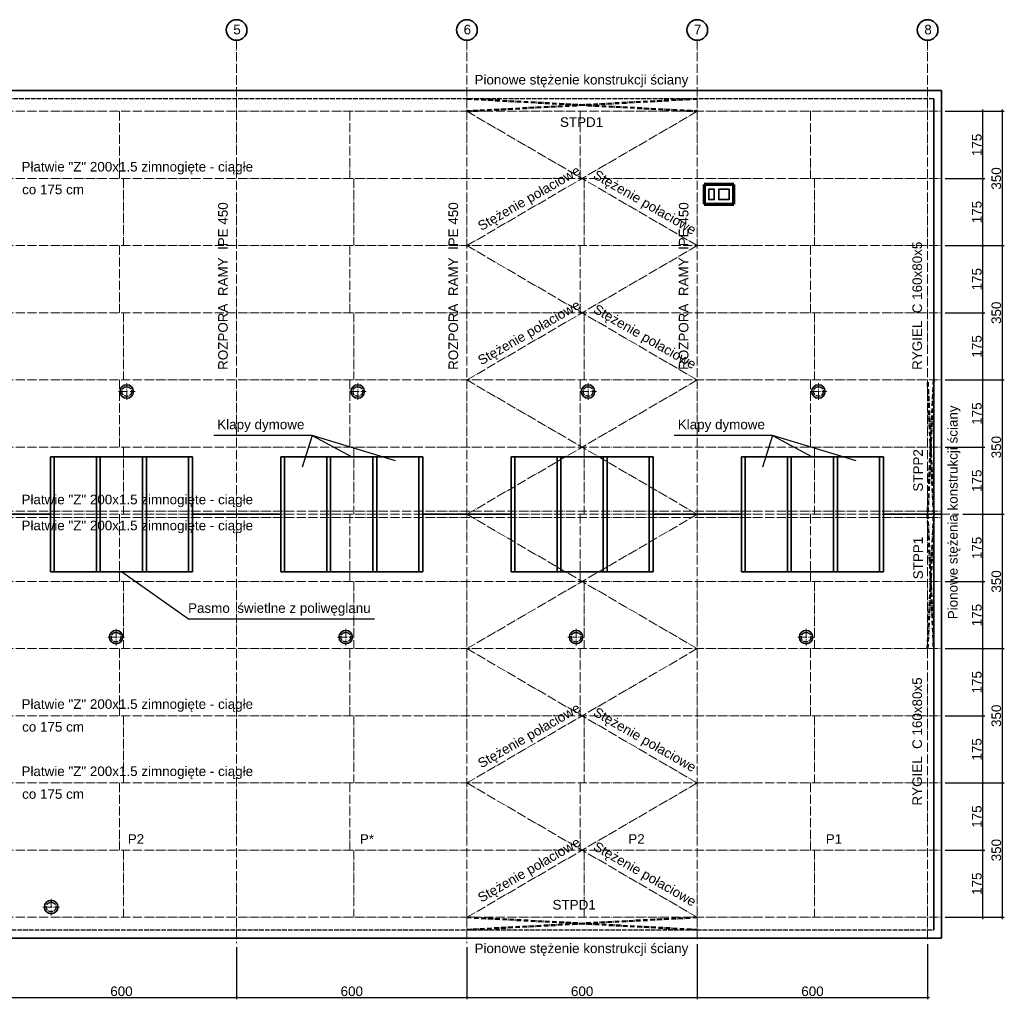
# Model space of a CAD drawing. Header units: millimetres. Extents: x 470 to 12498, y 432 to 3069.
# Tile 6 of 6: x 9934 to 12498, y 432 to 2984. Entities that reach past the tile are written whole.
import ezdxf

# ---------------------------------------------------------------- set-up
doc = ezdxf.new("R2010")
doc.units = ezdxf.units.MM
for name, pattern in [('ACAD_ISO02W100', [15, 12, -3]), ('ACAD_ISO04W100', [30.5, 24, -3, 0.5, -3]), ('ACAD_ISO10W100', [18.5, 12, -3, 0.5, -3])]:
    doc.linetypes.add(name, pattern=pattern)
for name, color, linetype, lineweight in [('krawędzie', 3, 'Continuous', 35), ('osie budynku', 9, 'ACAD_ISO04W100', 20), ('osie elem.konstr', 8, 'ACAD_ISO10W100', 50), ('przerywane', 3, 'ACAD_ISO02W100', 25), ('stolarka', 5, 'Continuous', 35), ('wymiary', 2, 'Continuous', 25), ('ściany', 4, 'Continuous', 70)]:
    doc.layers.add(name, color=color, linetype=linetype, lineweight=lineweight)
doc.layers.add('tekst', color=2, linetype='Continuous')
doc.styles.add('arial25', font='arial.ttf', dxfattribs={"height": 25})
doc.dimstyles.new('wymiar25', dxfattribs={"dimtxt": 25, "dimasz": 5, "dimexe": 5, "dimexo": 10, "dimgap": 3, "dimtad": 1, "dimdec": 1, "dimtxsty": 'arial25', "dimblk": 'ARCHTICK', "dimcen": 5, "dimdle": 5, "dimclrd": 256, "dimclre": 256, "dimclrt": 256, "dimazin": 2, "dimtfac": 1, "dimtdec": 1, "dimtmove": 1, "dimatfit": 3, "dimldrblk": 'ARCHTICK', "dimfxl": 1, "dimlwd": -1, "dimlwe": -1, "dimarcsym": 0})

# ---------------------------------------------------------------- blocks, each defined once
blk = doc.blocks.new('_ArchTick')
at = {"color": 0, "linetype": 'ByBlock', "const_width": 0.15}
blk.add_lwpolyline([(-0.5, -0.5), (0.5, 0.5)], dxfattribs=at)
blk = doc.blocks.new('*D145')
at = {"layer": 'Defpoints', "color": 0, "transparency": 16777216}
for p in [(9898.7, 570.3), (10498.7, 577.8), (10498.7, 436.7)]:
    blk.add_point(p, dxfattribs=at)
at = {"layer": 'wymiary', "transparency": 16777216}
for p, q in [((10498.7, 567.8), (10498.7, 431.7)), ((9898.7, 560.3), (9898.7, 431.7)), ((9893.7, 436.7), (10503.7, 436.7))]:
    blk.add_line(p, q, dxfattribs=at)
at = {"layer": 'wymiary', "transparency": 16777216, "xscale": 5, "yscale": 5, "zscale": 5, "rotation": 180}
blk.add_blockref('_ArchTick', (9898.7, 436.7), dxfattribs=at)
at = {"layer": 'wymiary', "transparency": 16777216, "xscale": 5, "yscale": 5, "zscale": 5}
blk.add_blockref('_ArchTick', (10498.7, 436.7), dxfattribs=at)
at = {"layer": 'wymiary', "transparency": 16777216, "insert": (10198.7, 452.4), "char_height": 25, "attachment_point": 5, "style": 'arial25'}
blk.add_mtext('600', dxfattribs=at)
blk = doc.blocks.new('*D146')
at = {"layer": 'Defpoints', "color": 0, "transparency": 16777216}
for p in [(10498.7, 577.8), (11098.7, 577.8), (11098.7, 436.7)]:
    blk.add_point(p, dxfattribs=at)
at = {"layer": 'wymiary', "transparency": 16777216}
for p, q in [((10498.7, 567.8), (10498.7, 431.7)), ((11098.7, 567.8), (11098.7, 431.7)), ((10493.7, 436.7), (11103.7, 436.7))]:
    blk.add_line(p, q, dxfattribs=at)
at = {"layer": 'wymiary', "transparency": 16777216, "xscale": 5, "yscale": 5, "zscale": 5, "rotation": 180}
blk.add_blockref('_ArchTick', (10498.7, 436.7), dxfattribs=at)
at = {"layer": 'wymiary', "transparency": 16777216, "xscale": 5, "yscale": 5, "zscale": 5}
blk.add_blockref('_ArchTick', (11098.7, 436.7), dxfattribs=at)
at = {"layer": 'wymiary', "transparency": 16777216, "insert": (10798.7, 452.4), "char_height": 25, "attachment_point": 5, "style": 'arial25'}
blk.add_mtext('600', dxfattribs=at)
blk = doc.blocks.new('*D147')
at = {"layer": 'Defpoints', "color": 0, "transparency": 16777216}
for p in [(11098.7, 577.8), (11698.7, 585.3), (11698.7, 436.7)]:
    blk.add_point(p, dxfattribs=at)
at = {"layer": 'wymiary', "transparency": 16777216}
for p, q in [((11098.7, 567.8), (11098.7, 431.7)), ((11698.7, 575.3), (11698.7, 431.7)), ((11093.7, 436.7), (11703.7, 436.7))]:
    blk.add_line(p, q, dxfattribs=at)
at = {"layer": 'wymiary', "transparency": 16777216, "xscale": 5, "yscale": 5, "zscale": 5, "rotation": 180}
blk.add_blockref('_ArchTick', (11098.7, 436.7), dxfattribs=at)
at = {"layer": 'wymiary', "transparency": 16777216, "xscale": 5, "yscale": 5, "zscale": 5}
blk.add_blockref('_ArchTick', (11698.7, 436.7), dxfattribs=at)
at = {"layer": 'wymiary', "transparency": 16777216, "insert": (11398.7, 452.4), "char_height": 25, "attachment_point": 5, "style": 'arial25'}
blk.add_mtext('600', dxfattribs=at)
blk = doc.blocks.new('*D148')
at = {"layer": 'Defpoints', "color": 0, "transparency": 16777216}
for p in [(11698.7, 585.3), (12298.7, 585.3), (12298.7, 436.7)]:
    blk.add_point(p, dxfattribs=at)
at = {"layer": 'wymiary', "transparency": 16777216}
for p, q in [((11698.7, 575.3), (11698.7, 431.7)), ((12298.7, 575.3), (12298.7, 431.7)), ((11693.7, 436.7), (12303.7, 436.7))]:
    blk.add_line(p, q, dxfattribs=at)
at = {"layer": 'wymiary', "transparency": 16777216, "xscale": 5, "yscale": 5, "zscale": 5, "rotation": 180}
blk.add_blockref('_ArchTick', (11698.7, 436.7), dxfattribs=at)
at = {"layer": 'wymiary', "transparency": 16777216, "xscale": 5, "yscale": 5, "zscale": 5}
blk.add_blockref('_ArchTick', (12298.7, 436.7), dxfattribs=at)
at = {"layer": 'wymiary', "transparency": 16777216, "insert": (11998.7, 452.4), "char_height": 25, "attachment_point": 5, "style": 'arial25'}
blk.add_mtext('600', dxfattribs=at)
blk = doc.blocks.new('*D149')
at = {"layer": 'Defpoints', "color": 0, "transparency": 16777216}
for p in [(12334.7, 820.3), (12442.8, 820.3), (12334.7, 645.3)]:
    blk.add_point(p, dxfattribs=at)
at = {"layer": 'wymiary', "transparency": 16777216}
for p, q in [((12442.8, 640.3), (12442.8, 825.3)), ((12344.7, 820.3), (12447.8, 820.3)), ((12344.7, 645.3), (12447.8, 645.3))]:
    blk.add_line(p, q, dxfattribs=at)
at = {"layer": 'wymiary', "transparency": 16777216, "xscale": 5, "yscale": 5, "zscale": 5}
for p, rotation in [((12442.8, 820.3), 90), ((12442.8, 645.3), 270)]:
    blk.add_blockref('_ArchTick', p, dxfattribs=dict(at, rotation=rotation))
at = {"layer": 'wymiary', "transparency": 16777216, "insert": (12427, 732.8), "char_height": 25, "attachment_point": 5, "rotation": 90, "style": 'arial25'}
blk.add_mtext('175', dxfattribs=at)
blk = doc.blocks.new('*D150')
at = {"layer": 'Defpoints', "color": 0, "transparency": 16777216}
for p in [(12334.7, 995.3), (12442.8, 995.3), (12334.7, 820.3)]:
    blk.add_point(p, dxfattribs=at)
at = {"layer": 'wymiary', "transparency": 16777216}
for p, q in [((12442.8, 815.3), (12442.8, 1000.3)), ((12344.7, 995.3), (12447.8, 995.3)), ((12344.7, 820.3), (12447.8, 820.3))]:
    blk.add_line(p, q, dxfattribs=at)
at = {"layer": 'wymiary', "transparency": 16777216, "xscale": 5, "yscale": 5, "zscale": 5}
for p, rotation in [((12442.8, 995.3), 90), ((12442.8, 820.3), 270)]:
    blk.add_blockref('_ArchTick', p, dxfattribs=dict(at, rotation=rotation))
at = {"layer": 'wymiary', "transparency": 16777216, "insert": (12427, 907.8), "char_height": 25, "attachment_point": 5, "rotation": 90, "style": 'arial25'}
blk.add_mtext('175', dxfattribs=at)
blk = doc.blocks.new('*D151')
at = {"layer": 'Defpoints', "color": 0, "transparency": 16777216}
for p in [(12334.7, 1170.3), (12442.8, 1170.3), (12334.7, 995.3)]:
    blk.add_point(p, dxfattribs=at)
at = {"layer": 'wymiary', "transparency": 16777216}
for p, q in [((12344.7, 1170.3), (12447.8, 1170.3)), ((12442.8, 990.3), (12442.8, 1175.3)), ((12344.7, 995.3), (12447.8, 995.3))]:
    blk.add_line(p, q, dxfattribs=at)
at = {"layer": 'wymiary', "transparency": 16777216, "xscale": 5, "yscale": 5, "zscale": 5}
for p, rotation in [((12442.8, 1170.3), 90), ((12442.8, 995.3), 270)]:
    blk.add_blockref('_ArchTick', p, dxfattribs=dict(at, rotation=rotation))
at = {"layer": 'wymiary', "transparency": 16777216, "insert": (12427, 1082.8), "char_height": 25, "attachment_point": 5, "rotation": 90, "style": 'arial25'}
blk.add_mtext('175', dxfattribs=at)
blk = doc.blocks.new('*D152')
at = {"layer": 'Defpoints', "color": 0, "transparency": 16777216}
for p in [(12334.7, 1345.3), (12442.8, 1345.3), (12334.7, 1170.3)]:
    blk.add_point(p, dxfattribs=at)
at = {"layer": 'wymiary', "transparency": 16777216}
for p, q in [((12344.7, 1345.3), (12447.8, 1345.3)), ((12442.8, 1165.3), (12442.8, 1350.3)), ((12344.7, 1170.3), (12447.8, 1170.3))]:
    blk.add_line(p, q, dxfattribs=at)
at = {"layer": 'wymiary', "transparency": 16777216, "xscale": 5, "yscale": 5, "zscale": 5}
for p, rotation in [((12442.8, 1345.3), 90), ((12442.8, 1170.3), 270)]:
    blk.add_blockref('_ArchTick', p, dxfattribs=dict(at, rotation=rotation))
at = {"layer": 'wymiary', "transparency": 16777216, "insert": (12427, 1257.8), "char_height": 25, "attachment_point": 5, "rotation": 90, "style": 'arial25'}
blk.add_mtext('175', dxfattribs=at)
blk = doc.blocks.new('*D153')
at = {"layer": 'Defpoints', "color": 0, "transparency": 16777216}
for p in [(12334.7, 1520.3), (12442.8, 1520.3), (12334.7, 1345.3)]:
    blk.add_point(p, dxfattribs=at)
at = {"layer": 'wymiary', "transparency": 16777216}
for p, q in [((12344.7, 1520.3), (12447.8, 1520.3)), ((12442.8, 1340.3), (12442.8, 1525.3)), ((12344.7, 1345.3), (12447.8, 1345.3))]:
    blk.add_line(p, q, dxfattribs=at)
at = {"layer": 'wymiary', "transparency": 16777216, "xscale": 5, "yscale": 5, "zscale": 5}
for p, rotation in [((12442.8, 1520.3), 90), ((12442.8, 1345.3), 270)]:
    blk.add_blockref('_ArchTick', p, dxfattribs=dict(at, rotation=rotation))
at = {"layer": 'wymiary', "transparency": 16777216, "insert": (12427, 1432.8), "char_height": 25, "attachment_point": 5, "rotation": 90, "style": 'arial25'}
blk.add_mtext('175', dxfattribs=at)
blk = doc.blocks.new('*D154')
at = {"layer": 'Defpoints', "color": 0, "transparency": 16777216}
for p in [(12380, 1695.3), (12442.8, 1695.3), (12334.7, 1520.3)]:
    blk.add_point(p, dxfattribs=at)
at = {"layer": 'wymiary', "transparency": 16777216}
for p, q in [((12390, 1695.3), (12447.8, 1695.3)), ((12442.8, 1515.3), (12442.8, 1700.3)), ((12344.7, 1520.3), (12447.8, 1520.3))]:
    blk.add_line(p, q, dxfattribs=at)
at = {"layer": 'wymiary', "transparency": 16777216, "xscale": 5, "yscale": 5, "zscale": 5}
for p, rotation in [((12442.8, 1695.3), 90), ((12442.8, 1520.3), 270)]:
    blk.add_blockref('_ArchTick', p, dxfattribs=dict(at, rotation=rotation))
at = {"layer": 'wymiary', "transparency": 16777216, "insert": (12427, 1607.8), "char_height": 25, "attachment_point": 5, "rotation": 90, "style": 'arial25'}
blk.add_mtext('175', dxfattribs=at)
blk = doc.blocks.new('*D155')
at = {"layer": 'Defpoints', "color": 0, "transparency": 16777216}
for p in [(12334.7, 1870.3), (12442.8, 1870.3), (12380, 1695.3)]:
    blk.add_point(p, dxfattribs=at)
at = {"layer": 'wymiary', "transparency": 16777216}
for p, q in [((12442.8, 1690.3), (12442.8, 1875.3)), ((12344.7, 1870.3), (12447.8, 1870.3)), ((12390, 1695.3), (12447.8, 1695.3))]:
    blk.add_line(p, q, dxfattribs=at)
at = {"layer": 'wymiary', "transparency": 16777216, "xscale": 5, "yscale": 5, "zscale": 5}
for p, rotation in [((12442.8, 1870.3), 90), ((12442.8, 1695.3), 270)]:
    blk.add_blockref('_ArchTick', p, dxfattribs=dict(at, rotation=rotation))
at = {"layer": 'wymiary', "transparency": 16777216, "insert": (12427, 1782.8), "char_height": 25, "attachment_point": 5, "rotation": 90, "style": 'arial25'}
blk.add_mtext('175', dxfattribs=at)
blk = doc.blocks.new('*D156')
at = {"layer": 'Defpoints', "color": 0, "transparency": 16777216}
for p in [(12334.7, 2045.3), (12442.8, 2045.3), (12334.7, 1870.3)]:
    blk.add_point(p, dxfattribs=at)
at = {"layer": 'wymiary', "transparency": 16777216}
for p, q in [((12344.7, 2045.3), (12447.8, 2045.3)), ((12442.8, 1865.3), (12442.8, 2050.3)), ((12344.7, 1870.3), (12447.8, 1870.3))]:
    blk.add_line(p, q, dxfattribs=at)
at = {"layer": 'wymiary', "transparency": 16777216, "xscale": 5, "yscale": 5, "zscale": 5}
for p, rotation in [((12442.8, 2045.3), 90), ((12442.8, 1870.3), 270)]:
    blk.add_blockref('_ArchTick', p, dxfattribs=dict(at, rotation=rotation))
at = {"layer": 'wymiary', "transparency": 16777216, "insert": (12427, 1957.8), "char_height": 25, "attachment_point": 5, "rotation": 90, "style": 'arial25'}
blk.add_mtext('175', dxfattribs=at)
blk = doc.blocks.new('*D157')
at = {"layer": 'Defpoints', "color": 0, "transparency": 16777216}
for p in [(12334.7, 2220.3), (12442.8, 2220.3), (12334.7, 2045.3)]:
    blk.add_point(p, dxfattribs=at)
at = {"layer": 'wymiary', "transparency": 16777216}
for p, q in [((12344.7, 2220.3), (12447.8, 2220.3)), ((12442.8, 2040.3), (12442.8, 2225.3)), ((12344.7, 2045.3), (12447.8, 2045.3))]:
    blk.add_line(p, q, dxfattribs=at)
at = {"layer": 'wymiary', "transparency": 16777216, "xscale": 5, "yscale": 5, "zscale": 5}
for p, rotation in [((12442.8, 2220.3), 90), ((12442.8, 2045.3), 270)]:
    blk.add_blockref('_ArchTick', p, dxfattribs=dict(at, rotation=rotation))
at = {"layer": 'wymiary', "transparency": 16777216, "insert": (12427, 2132.8), "char_height": 25, "attachment_point": 5, "rotation": 90, "style": 'arial25'}
blk.add_mtext('175', dxfattribs=at)
blk = doc.blocks.new('*D158')
at = {"layer": 'Defpoints', "color": 0, "transparency": 16777216}
for p in [(12334.7, 2395.3), (12442.8, 2395.3), (12334.7, 2220.3)]:
    blk.add_point(p, dxfattribs=at)
at = {"layer": 'wymiary', "transparency": 16777216}
for p, q in [((12344.7, 2395.3), (12447.8, 2395.3)), ((12442.8, 2215.3), (12442.8, 2400.3)), ((12344.7, 2220.3), (12447.8, 2220.3))]:
    blk.add_line(p, q, dxfattribs=at)
at = {"layer": 'wymiary', "transparency": 16777216, "xscale": 5, "yscale": 5, "zscale": 5}
for p, rotation in [((12442.8, 2395.3), 90), ((12442.8, 2220.3), 270)]:
    blk.add_blockref('_ArchTick', p, dxfattribs=dict(at, rotation=rotation))
at = {"layer": 'wymiary', "transparency": 16777216, "insert": (12427, 2307.8), "char_height": 25, "attachment_point": 5, "rotation": 90, "style": 'arial25'}
blk.add_mtext('175', dxfattribs=at)
blk = doc.blocks.new('*D159')
at = {"layer": 'Defpoints', "color": 0, "transparency": 16777216}
for p in [(12334.7, 2570.3), (12442.8, 2570.3), (12334.7, 2395.3)]:
    blk.add_point(p, dxfattribs=at)
at = {"layer": 'wymiary', "transparency": 16777216}
for p, q in [((12344.7, 2570.3), (12447.8, 2570.3)), ((12442.8, 2390.3), (12442.8, 2575.3)), ((12344.7, 2395.3), (12447.8, 2395.3))]:
    blk.add_line(p, q, dxfattribs=at)
at = {"layer": 'wymiary', "transparency": 16777216, "xscale": 5, "yscale": 5, "zscale": 5}
for p, rotation in [((12442.8, 2570.3), 90), ((12442.8, 2395.3), 270)]:
    blk.add_blockref('_ArchTick', p, dxfattribs=dict(at, rotation=rotation))
at = {"layer": 'wymiary', "transparency": 16777216, "insert": (12427, 2482.8), "char_height": 25, "attachment_point": 5, "rotation": 90, "style": 'arial25'}
blk.add_mtext('175', dxfattribs=at)
blk = doc.blocks.new('*D160')
at = {"layer": 'Defpoints', "color": 0, "transparency": 16777216}
for p in [(12334.7, 2745.3), (12442.8, 2745.3), (12334.7, 2570.3)]:
    blk.add_point(p, dxfattribs=at)
at = {"layer": 'wymiary', "transparency": 16777216}
for p, q in [((12344.7, 2745.3), (12447.8, 2745.3)), ((12442.8, 2565.3), (12442.8, 2750.3)), ((12344.7, 2570.3), (12447.8, 2570.3))]:
    blk.add_line(p, q, dxfattribs=at)
at = {"layer": 'wymiary', "transparency": 16777216, "xscale": 5, "yscale": 5, "zscale": 5}
for p, rotation in [((12442.8, 2745.3), 90), ((12442.8, 2570.3), 270)]:
    blk.add_blockref('_ArchTick', p, dxfattribs=dict(at, rotation=rotation))
at = {"layer": 'wymiary', "transparency": 16777216, "insert": (12427, 2657.8), "char_height": 25, "attachment_point": 5, "rotation": 90, "style": 'arial25'}
blk.add_mtext('175', dxfattribs=at)
blk = doc.blocks.new('*D161')
at = {"layer": 'Defpoints', "color": 0, "transparency": 16777216}
for p in [(12334.7, 995.3), (12493.4, 995.3), (12334.7, 645.3)]:
    blk.add_point(p, dxfattribs=at)
at = {"layer": 'wymiary', "transparency": 16777216}
for p, q in [((12493.4, 640.3), (12493.4, 1000.3)), ((12344.7, 995.3), (12498.4, 995.3)), ((12344.7, 645.3), (12498.4, 645.3))]:
    blk.add_line(p, q, dxfattribs=at)
at = {"layer": 'wymiary', "transparency": 16777216, "xscale": 5, "yscale": 5, "zscale": 5}
for p, rotation in [((12493.4, 995.3), 90), ((12493.4, 645.3), 270)]:
    blk.add_blockref('_ArchTick', p, dxfattribs=dict(at, rotation=rotation))
at = {"layer": 'wymiary', "transparency": 16777216, "insert": (12477.7, 820.3), "char_height": 25, "attachment_point": 5, "rotation": 90, "style": 'arial25'}
blk.add_mtext('350', dxfattribs=at)
blk = doc.blocks.new('*D162')
at = {"layer": 'Defpoints', "color": 0, "transparency": 16777216}
for p in [(12344.7, 1345.3), (12493.4, 1345.3), (12334.7, 995.3)]:
    blk.add_point(p, dxfattribs=at)
at = {"layer": 'wymiary', "transparency": 16777216}
for p, q in [((12354.7, 1345.3), (12498.4, 1345.3)), ((12493.4, 990.3), (12493.4, 1350.3)), ((12344.7, 995.3), (12498.4, 995.3))]:
    blk.add_line(p, q, dxfattribs=at)
at = {"layer": 'wymiary', "transparency": 16777216, "xscale": 5, "yscale": 5, "zscale": 5}
for p, rotation in [((12493.4, 1345.3), 90), ((12493.4, 995.3), 270)]:
    blk.add_blockref('_ArchTick', p, dxfattribs=dict(at, rotation=rotation))
at = {"layer": 'wymiary', "transparency": 16777216, "insert": (12477.7, 1170.3), "char_height": 25, "attachment_point": 5, "rotation": 90, "style": 'arial25'}
blk.add_mtext('350', dxfattribs=at)
blk = doc.blocks.new('*D141')
at = {"layer": 'Defpoints', "color": 0, "transparency": 16777216}
for p in [(12380, 1695.3), (12493.4, 1695.3), (12344.7, 1345.3)]:
    blk.add_point(p, dxfattribs=at)
at = {"layer": 'wymiary', "transparency": 16777216}
for p, q in [((12390, 1695.3), (12498.4, 1695.3)), ((12493.4, 1340.3), (12493.4, 1700.3)), ((12354.7, 1345.3), (12498.4, 1345.3))]:
    blk.add_line(p, q, dxfattribs=at)
at = {"layer": 'wymiary', "transparency": 16777216, "xscale": 5, "yscale": 5, "zscale": 5}
for p, rotation in [((12493.4, 1695.3), 90), ((12493.4, 1345.3), 270)]:
    blk.add_blockref('_ArchTick', p, dxfattribs=dict(at, rotation=rotation))
at = {"layer": 'wymiary', "transparency": 16777216, "insert": (12477.7, 1520.3), "char_height": 25, "attachment_point": 5, "rotation": 90, "style": 'arial25'}
blk.add_mtext('350', dxfattribs=at)
blk = doc.blocks.new('*D163')
at = {"layer": 'Defpoints', "color": 0, "transparency": 16777216}
for p in [(12334.7, 2045.3), (12493.4, 2045.3), (12380, 1695.3)]:
    blk.add_point(p, dxfattribs=at)
at = {"layer": 'wymiary', "transparency": 16777216}
for p, q in [((12344.7, 2045.3), (12498.4, 2045.3)), ((12493.4, 1690.3), (12493.4, 2050.3)), ((12390, 1695.3), (12498.4, 1695.3))]:
    blk.add_line(p, q, dxfattribs=at)
at = {"layer": 'wymiary', "transparency": 16777216, "xscale": 5, "yscale": 5, "zscale": 5}
for p, rotation in [((12493.4, 2045.3), 90), ((12493.4, 1695.3), 270)]:
    blk.add_blockref('_ArchTick', p, dxfattribs=dict(at, rotation=rotation))
at = {"layer": 'wymiary', "transparency": 16777216, "insert": (12477.7, 1870.3), "char_height": 25, "attachment_point": 5, "rotation": 90, "style": 'arial25'}
blk.add_mtext('350', dxfattribs=at)
blk = doc.blocks.new('*D164')
at = {"layer": 'Defpoints', "color": 0, "transparency": 16777216}
for p in [(12334.7, 2395.3), (12493.4, 2395.3), (12334.7, 2045.3)]:
    blk.add_point(p, dxfattribs=at)
at = {"layer": 'wymiary', "transparency": 16777216}
for p, q in [((12344.7, 2395.3), (12498.4, 2395.3)), ((12493.4, 2040.3), (12493.4, 2400.3)), ((12344.7, 2045.3), (12498.4, 2045.3))]:
    blk.add_line(p, q, dxfattribs=at)
at = {"layer": 'wymiary', "transparency": 16777216, "xscale": 5, "yscale": 5, "zscale": 5}
for p, rotation in [((12493.4, 2395.3), 90), ((12493.4, 2045.3), 270)]:
    blk.add_blockref('_ArchTick', p, dxfattribs=dict(at, rotation=rotation))
at = {"layer": 'wymiary', "transparency": 16777216, "insert": (12477.7, 2220.3), "char_height": 25, "attachment_point": 5, "rotation": 90, "style": 'arial25'}
blk.add_mtext('350', dxfattribs=at)
blk = doc.blocks.new('*D165')
at = {"layer": 'Defpoints', "color": 0, "transparency": 16777216}
for p in [(12334.7, 2745.3), (12493.4, 2745.3), (12334.7, 2395.3)]:
    blk.add_point(p, dxfattribs=at)
at = {"layer": 'wymiary', "transparency": 16777216}
for p, q in [((12344.7, 2745.3), (12498.4, 2745.3)), ((12493.4, 2390.3), (12493.4, 2750.3)), ((12344.7, 2395.3), (12498.4, 2395.3))]:
    blk.add_line(p, q, dxfattribs=at)
at = {"layer": 'wymiary', "transparency": 16777216, "xscale": 5, "yscale": 5, "zscale": 5}
for p, rotation in [((12493.4, 2745.3), 90), ((12493.4, 2395.3), 270)]:
    blk.add_blockref('_ArchTick', p, dxfattribs=dict(at, rotation=rotation))
at = {"layer": 'wymiary', "transparency": 16777216, "insert": (12477.7, 2570.3), "char_height": 25, "attachment_point": 5, "rotation": 90, "style": 'arial25'}
blk.add_mtext('350', dxfattribs=at)

msp = doc.modelspace()

# ---------------------------------------------------------------- linework, layer by layer
at = {"layer": 'krawędzie'}
for p, q in [((8062.65, 2799.79), (12334.65, 2799.79)), ((12334.65, 590.79), (12334.65, 2799.79)), ((12314.65, 612.79), (12314.65, 2777.79)), ((10013.65, 1545.29), (10013.65, 1845.29)), ((10013.65, 1845.29), (10383.65, 1845.29)), ((10023.65, 1545.29), (10023.65, 1845.29)), ((10133.65, 1545.29), (10133.65, 1845.29)), ((10143.65, 1545.29), (10143.65, 1845.29)), ((10253.65, 1545.29), (10253.65, 1845.29)), ((10263.65, 1545.29), (10263.65, 1845.29)), ((10373.65, 1545.29), (10373.65, 1845.29)), ((10383.65, 1545.29), (10383.65, 1845.29)), ((10613.65, 1545.29), (10613.65, 1845.29)), ((10613.65, 1845.29), (10983.65, 1845.29)), ((10623.65, 1545.29), (10623.65, 1845.29)), ((10733.65, 1545.29), (10733.65, 1845.29)), ((10743.65, 1545.29), (10743.65, 1845.29)), ((10853.65, 1545.29), (10853.65, 1845.29)), ((10863.65, 1545.29), (10863.65, 1845.29)), ((10973.65, 1545.29), (10973.65, 1845.29)), ((10983.65, 1545.29), (10983.65, 1845.29)), ((11213.65, 1545.29), (11213.65, 1845.29)), ((11213.65, 1845.29), (11583.65, 1845.29)), ((11223.65, 1545.29), (11223.65, 1845.29)), ((11333.65, 1545.29), (11333.65, 1845.29)), ((11343.65, 1545.29), (11343.65, 1845.29)), ((11453.65, 1545.29), (11453.65, 1845.29)), ((11463.65, 1545.29), (11463.65, 1845.29)), ((11573.65, 1545.29), (11573.65, 1845.29)), ((11583.65, 1545.29), (11583.65, 1845.29)), ((11813.65, 1545.29), (11813.65, 1845.29)), ((11813.65, 1845.29), (12183.65, 1845.29)), ((11823.65, 1545.29), (11823.65, 1845.29)), ((11933.65, 1545.29), (11933.65, 1845.29)), ((11943.65, 1545.29), (11943.65, 1845.29)), ((12053.65, 1545.29), (12053.65, 1845.29)), ((12063.65, 1545.29), (12063.65, 1845.29)), ((12173.65, 1545.29), (12173.65, 1845.29)), ((12183.65, 1545.29), (12183.65, 1845.29)), ((9783.65, 1695.29), (10013.65, 1695.29)), ((10383.65, 1695.29), (10613.65, 1695.29)), ((10983.65, 1695.29), (11213.65, 1695.29)), ((11583.65, 1695.29), (11813.65, 1695.29)), ((12183.65, 1695.29), (12334.65, 1695.29)), ((10013.65, 1545.29), (10383.65, 1545.29)), ((10613.65, 1545.29), (10983.65, 1545.29)), ((11213.65, 1545.29), (11583.65, 1545.29)), ((11813.65, 1545.29), (12183.65, 1545.29)), ((8062.65, 590.79), (12334.65, 590.79))]:
    msp.add_line(p, q, dxfattribs=at)
for points in [[(11728.65, 2542.29), (11728.65, 2515.29), (11742.65, 2515.29), (11742.65, 2542.29)], [(11754.65, 2542.29), (11754.65, 2515.29), (11781.65, 2515.29), (11781.65, 2542.29)]]:
    msp.add_lwpolyline(points, close=True, dxfattribs=at)
for centre in [(10212.45, 2015.29), (10814.31, 2015.29), (11414.21, 2015.29), (12014.31, 2015.29), (10184.82, 1375.29), (10782.98, 1375.29), (11382.98, 1375.29), (11982.06, 1375.29), (10015.61, 672.04)]:
    msp.add_circle(centre, 17.5, dxfattribs=at)
at = {"layer": 'osie budynku'}
for p, q in [((10498.65, 2930.29), (10498.65, 577.79)), ((11098.65, 2930.29), (11098.65, 577.79)), ((11698.65, 2930.29), (11698.65, 585.29)), ((12298.65, 2930.29), (12298.65, 585.29)), ((8062.65, 2745.29), (12334.65, 2745.29)), ((10193.65, 2745.29), (10193.65, 2570.29)), ((10793.65, 2745.29), (10793.65, 2570.29)), ((11698.65, 2395.29), (11098.65, 2745.29)), ((11098.65, 2395.29), (11698.65, 2745.29)), ((11393.65, 2745.29), (11393.65, 2570.29)), ((11993.65, 2745.29), (11993.65, 2570.29)), ((8062.65, 2570.29), (12334.65, 2570.29)), ((10203.65, 2570.29), (10203.65, 2395.29)), ((10803.65, 2570.29), (10803.65, 2395.29)), ((11403.65, 2570.29), (11403.65, 2395.29)), ((12003.65, 2570.29), (12003.65, 2395.29)), ((8062.65, 2395.29), (12334.65, 2395.29)), ((10193.65, 2395.29), (10193.65, 2220.29)), ((10793.65, 2395.29), (10793.65, 2220.29)), ((11098.65, 2045.29), (11698.65, 2395.29)), ((11098.65, 2395.29), (11698.65, 2045.29)), ((11393.65, 2395.29), (11393.65, 2220.29)), ((11993.65, 2395.29), (11993.65, 2220.29)), ((8062.65, 2220.29), (12334.65, 2220.29)), ((10203.65, 2220.29), (10203.65, 2045.29)), ((10803.65, 2220.29), (10803.65, 2045.29)), ((11403.65, 2220.29), (11403.65, 2045.29)), ((12003.65, 2220.29), (12003.65, 2045.29)), ((8062.65, 2045.29), (12334.65, 2045.29)), ((10193.65, 2045.29), (10193.65, 1870.29)), ((10212.45, 1993.67), (10212.45, 2036.9)), ((10793.65, 2045.29), (10793.65, 1870.29)), ((10814.31, 1993.67), (10814.31, 2036.9)), ((11698.65, 1695.29), (11098.65, 2045.29)), ((11098.65, 1695.29), (11698.65, 2045.29)), ((11393.65, 2045.29), (11393.65, 1870.29)), ((11414.21, 1993.67), (11414.21, 2036.9)), ((11993.65, 2045.29), (11993.65, 1870.29)), ((12014.31, 1993.67), (12014.31, 2036.9)), ((10190.83, 2015.29), (10234.06, 2015.29)), ((10792.69, 2015.29), (10835.92, 2015.29)), ((11392.59, 2015.29), (11435.82, 2015.29)), ((11992.69, 2015.29), (12035.92, 2015.29)), ((8062.65, 1870.29), (12334.65, 1870.29)), ((10203.65, 1870.29), (10203.65, 1695.29)), ((10803.65, 1870.29), (10803.65, 1695.29)), ((11403.65, 1870.29), (11403.65, 1695.29)), ((12003.65, 1870.29), (12003.65, 1695.29)), ((8062.65, 1703.29), (12334.65, 1703.29)), ((8062.65, 1695.29), (12379.97, 1695.29)), ((10193.65, 1695.29), (10193.65, 1520.29)), ((10793.65, 1695.29), (10793.65, 1520.29)), ((11698.65, 1695.29), (11098.65, 1345.29)), ((11098.65, 1695.29), (11698.65, 1345.29)), ((11393.65, 1695.29), (11393.65, 1520.29)), ((11993.65, 1695.29), (11993.65, 1520.29)), ((8062.65, 1687.29), (12334.65, 1687.29)), ((8062.65, 1520.29), (12334.65, 1520.29)), ((10203.65, 1520.29), (10203.65, 1345.29)), ((10803.65, 1520.29), (10803.65, 1345.29)), ((11403.65, 1520.29), (11403.65, 1345.29)), ((12003.65, 1520.29), (12003.65, 1345.29)), ((10184.82, 1396.9), (10184.82, 1353.67)), ((10782.98, 1396.9), (10782.98, 1353.67)), ((11382.98, 1396.9), (11382.98, 1353.67)), ((11982.06, 1396.9), (11982.06, 1353.67)), ((10163.21, 1375.29), (10206.44, 1375.29)), ((10761.36, 1375.29), (10804.59, 1375.29)), ((11361.36, 1375.29), (11404.59, 1375.29)), ((11960.44, 1375.29), (12003.67, 1375.29)), ((8062.65, 1345.29), (12334.65, 1345.29)), ((10193.65, 1345.29), (10193.65, 1170.29)), ((10793.65, 1345.29), (10793.65, 1170.29)), ((11698.65, 1345.29), (11098.65, 995.29)), ((11098.65, 1345.29), (11698.65, 995.29)), ((11393.65, 1345.29), (11393.65, 1170.29)), ((11993.65, 1345.29), (11993.65, 1170.29)), ((8062.65, 1170.29), (12334.65, 1170.29)), ((10203.65, 1170.29), (10203.65, 995.29)), ((10803.65, 1170.29), (10803.65, 995.29)), ((11403.65, 1170.29), (11403.65, 995.29)), ((12003.65, 1170.29), (12003.65, 995.29)), ((8062.65, 995.29), (12334.65, 995.29)), ((10193.65, 995.29), (10193.65, 820.29)), ((10793.65, 995.29), (10793.65, 820.29)), ((11098.65, 645.29), (11698.65, 995.29)), ((11098.65, 995.29), (11698.65, 645.29)), ((11393.65, 995.29), (11393.65, 820.29)), ((11993.65, 995.29), (11993.65, 820.29)), ((8062.65, 820.29), (12334.65, 820.29)), ((10203.65, 820.29), (10203.65, 645.29)), ((10803.65, 820.29), (10803.65, 645.29)), ((11403.65, 820.29), (11403.65, 645.29)), ((12003.65, 820.29), (12003.65, 645.29)), ((10015.61, 693.65), (10015.61, 650.42)), ((9994, 672.04), (10037.23, 672.04)), ((8062.65, 645.29), (12334.65, 645.29))]:
    msp.add_line(p, q, dxfattribs=at)
at = {"layer": 'osie elem.konstr'}
for p, q in [((11698.65, 2777.79), (11098.65, 2745.29)), ((11098.65, 2777.79), (11698.65, 2745.29)), ((12314.65, 2045.29), (12298.65, 1695.29)), ((12314.65, 1695.29), (12298.65, 2045.29)), ((12298.65, 1695.29), (12314.65, 1345.29)), ((12298.65, 1345.29), (12314.65, 1695.29)), ((11698.65, 645.29), (11098.65, 612.79)), ((11098.65, 645.29), (11698.65, 612.79))]:
    msp.add_line(p, q, dxfattribs=at)
at = {"layer": 'przerywane'}
for p, q in [((12314.65, 2777.79), (8082.65, 2777.79)), ((8082.65, 612.79), (12314.65, 612.79))]:
    msp.add_line(p, q, dxfattribs=at)
for centre in [(10212.45, 2015.29), (10814.31, 2015.29), (11414.21, 2015.29), (12014.31, 2015.29), (10184.82, 1375.29), (10782.98, 1375.29), (11382.98, 1375.29), (11982.06, 1375.29), (10015.61, 672.04)]:
    msp.add_circle(centre, 12.5, dxfattribs=at)
at = {"layer": 'stolarka'}
for centre in [(10498.65, 2957.14), (11098.65, 2957.14), (11698.65, 2957.14), (12298.65, 2957.14)]:
    msp.add_circle(centre, 26.85, dxfattribs=at)
at = {"layer": 'wymiary'}
for p, q in [((10695.08, 1900.7), (10439.18, 1900.7)), ((10695.08, 1900.7), (10669.15, 1818.04)), ((10912.95, 1834.94), (10695.08, 1900.7)), ((10695.08, 1900.7), (10798.65, 1845.29)), ((11894.66, 1900.7), (11638.76, 1900.7)), ((11894.66, 1900.7), (11868.73, 1818.04)), ((11894.66, 1900.7), (11998.23, 1845.29)), ((12112.52, 1834.94), (11894.66, 1900.7)), ((10373, 1422.42), (10198.65, 1545.29)), ((10858.07, 1422.42), (10373, 1422.42))]:
    msp.add_line(p, q, dxfattribs=at)
at = {"layer": 'ściany'}
for p, q in [((11793.65, 2554.29), (11716.65, 2554.29)), ((11716.65, 2554.29), (11716.65, 2503.29)), ((11793.65, 2503.29), (11793.65, 2554.29)), ((11716.65, 2503.29), (11793.65, 2503.29))]:
    msp.add_line(p, q, dxfattribs=at)

# ---------------------------------------------------------------- texts
at = {"layer": 'tekst', "style": 'arial25'}
for s, p in [('5', (10490.03, 2945.8)), ('6', (11090.03, 2945.8)), ('7', (11690.03, 2945.8)), ('8', (12290.03, 2945.8)), ('Pionowe stężenie konstrukcji ściany', (11118.34, 2815.19)), ('STPD1', (11341, 2704.68)), ('Płatwie "Z" 200x1.5 zimnogięte - ciągłe', (9938.32, 2588.38)), ('co 175 cm', (9939.93, 2529.09)), ('Klapy dymowe', (10448.28, 1916.98)), ('Klapy dymowe', (11647.86, 1916.98)), ('Płatwie "Z" 200x1.5 zimnogięte - ciągłe', (9938.32, 1721.38)), ('Płatwie "Z" 200x1.5 zimnogięte - ciągłe', (9938.32, 1653.69)), ('Pasmo  świetlne z poliwęglanu', (10372.25, 1438.59)), ('Płatwie "Z" 200x1.5 zimnogięte - ciągłe', (9938.32, 1188.38)), ('co 175 cm', (9939.93, 1129.09)), ('Płatwie "Z" 200x1.5 zimnogięte - ciągłe', (9938.32, 1013.38)), ('co 175 cm', (9939.93, 954.09)), ('P2', (10215.13, 836.84)), ('P*', (10819.67, 836.84)), ('P2', (11518.96, 836.84)), ('P1', (12033.27, 836.84)), ('STPD1', (11321.66, 665.58)), ('Pionowe stężenie konstrukcji ściany', (11118.34, 552.02))]:
    msp.add_text(s, height=25, dxfattribs=at).set_placement(p)
for s, rotation, p in [('Stężenie połaciowe', 29.99354, (11136.19, 2433.15)), ('Stężenie połaciowe', 330.14894, (11425.4, 2572.41)), ('ROZPORA  RAMY  IPE 450', 90, (10475.6, 2071.62)), ('ROZPORA  RAMY  IPE 450', 90, (11075.6, 2071.62)), ('ROZPORA  RAMY  IPE 450', 90, (11675.6, 2071.62)), ('RYGIEL  C 160x80x5', 90, (12284, 2071.62)), ('Stężenie połaciowe', 29.99354, (11136.19, 2083.15)), ('Stężenie połaciowe', 330.14894, (11425.4, 2222.41)), ('Pionowe stężenia konstrukcji ściany', 90, (12376.77, 1421.87)), ('STPP2', 90, (12286.3, 1754.39)), ('STPP1', 90, (12286.3, 1526.02)), ('RYGIEL  C 160x80x5', 90, (12284, 936.52)), ('Stężenie połaciowe', 29.99354, (11136.19, 1033.15)), ('Stężenie połaciowe', 330.14894, (11425.4, 1172.41)), ('Stężenie połaciowe', 29.99354, (11136.19, 683.15)), ('Stężenie połaciowe', 330.14894, (11425.4, 822.41))]:
    msp.add_text(s, height=25, rotation=rotation, dxfattribs=at).set_placement(p)

# ---------------------------------------------------------------- dimensions: what is measured, and where the dimension line sits
at = {"layer": 'wymiary'}
for base, p1, p2, picture, middle in [((12442.78, 2745.29), (12334.65, 2570.29), (12334.65, 2745.29), '*D160', (12427.01, 2657.79)), ((12493.43, 2745.29), (12334.65, 2395.29), (12334.65, 2745.29), '*D165', (12477.66, 2570.29)), ((12442.78, 2570.29), (12334.65, 2395.29), (12334.65, 2570.29), '*D159', (12427.01, 2482.79)), ((12442.78, 2395.29), (12334.65, 2220.29), (12334.65, 2395.29), '*D158', (12427.01, 2307.79)), ((12493.43, 2395.29), (12334.65, 2045.29), (12334.65, 2395.29), '*D164', (12477.66, 2220.29)), ((12442.78, 2220.29), (12334.65, 2045.29), (12334.65, 2220.29), '*D157', (12427.01, 2132.79)), ((12442.78, 2045.29), (12334.65, 1870.29), (12334.65, 2045.29), '*D156', (12427.01, 1957.79)), ((12493.43, 2045.29), (12379.97, 1695.29), (12334.65, 2045.29), '*D163', (12477.66, 1870.29)), ((12442.78, 1870.29), (12379.97, 1695.29), (12334.65, 1870.29), '*D155', (12427.01, 1782.79)), ((12442.78, 1695.29), (12334.65, 1520.29), (12379.97, 1695.29), '*D154', (12427.01, 1607.79)), ((12493.43, 1695.29), (12344.65, 1345.29), (12379.97, 1695.29), '*D141', (12477.66, 1520.29)), ((12442.78, 1520.29), (12334.65, 1345.29), (12334.65, 1520.29), '*D153', (12427.01, 1432.79)), ((12442.78, 1345.29), (12334.65, 1170.29), (12334.65, 1345.29), '*D152', (12427.01, 1257.79)), ((12493.43, 1345.29), (12334.65, 995.29), (12344.65, 1345.29), '*D162', (12477.66, 1170.29)), ((12442.78, 1170.29), (12334.65, 995.29), (12334.65, 1170.29), '*D151', (12427.01, 1082.79)), ((12442.78, 995.29), (12334.65, 820.29), (12334.65, 995.29), '*D150', (12427.01, 907.79)), ((12493.43, 995.29), (12334.65, 645.29), (12334.65, 995.29), '*D161', (12477.66, 820.29)), ((12442.78, 820.29), (12334.65, 645.29), (12334.65, 820.29), '*D149', (12427.01, 732.79))]:
    dim = msp.add_linear_dim(base=base, p1=p1, p2=p2, angle=90, dimstyle='wymiar25', dxfattribs=at)
    dim.commit()
    dim.dimension.update_dxf_attribs({"geometry": picture, "text_midpoint": middle})
for base, p1, p2, picture, middle in [((10498.65, 436.67), (9898.65, 570.28), (10498.65, 577.79), '*D145', (10198.65, 452.43)), ((11098.65, 436.67), (10498.65, 577.79), (11098.65, 577.79), '*D146', (10798.65, 452.43)), ((11698.65, 436.67), (11098.65, 577.79), (11698.65, 585.29), '*D147', (11398.65, 452.43)), ((12298.65, 436.67), (11698.65, 585.29), (12298.65, 585.29), '*D148', (11998.65, 452.43))]:
    dim = msp.add_linear_dim(base=base, p1=p1, p2=p2, dimstyle='wymiar25', dxfattribs=at)
    dim.commit()
    dim.dimension.update_dxf_attribs({"geometry": picture, "text_midpoint": middle})

doc.saveas('drawing.dxf')
